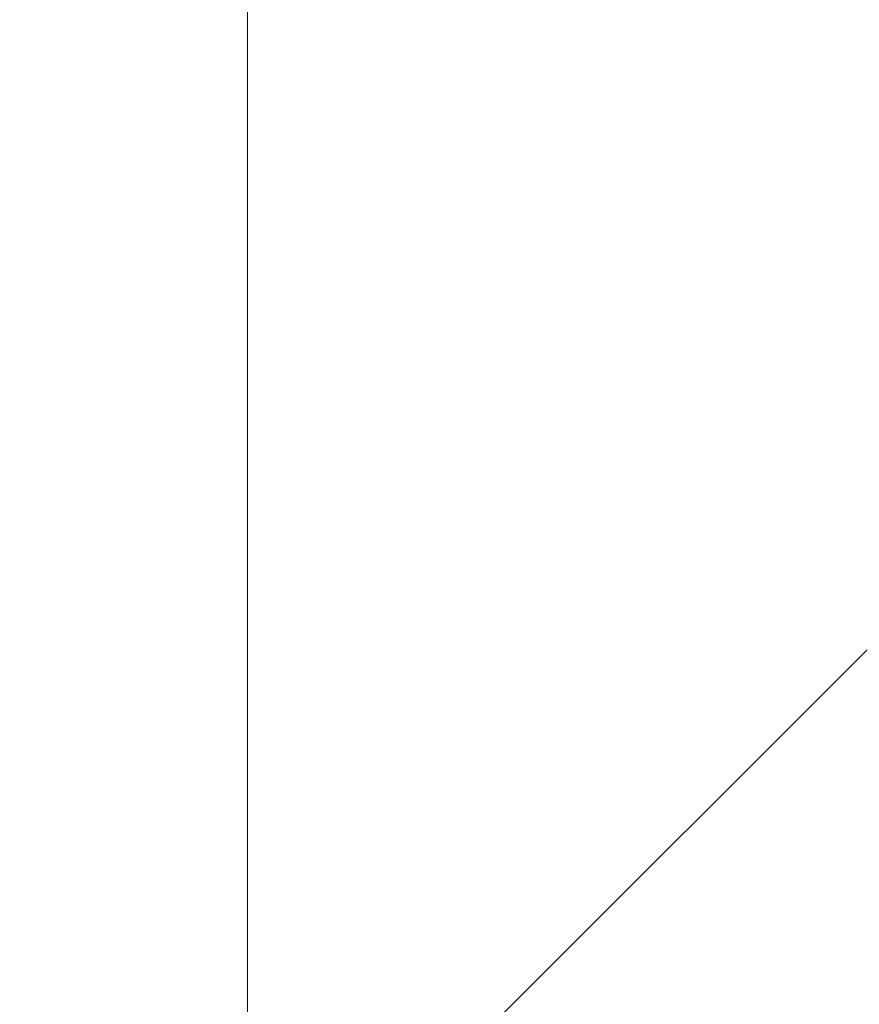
# Model space of a CAD drawing. Extents: x -620 to 300, y 62 to 1162.
# Tile 174 of 256: x 175.58 to 176.323, y 827.529 to 828.401. Entities that reach past the tile are written whole.
import ezdxf
from ezdxf.lldxf.tags import DXFTag

# ---------------------------------------------------------------- set-up
doc = ezdxf.new("R2010")
doc.units = 0
doc.layers.get('0').update_dxf_attribs({"lineweight": 13})
doc.layers.add('E_Detail_Beschriftung', color=7, linetype='Continuous', lineweight=13, true_color=0x009900)
doc.layers.add('E_Detail_Wandschraffur', color=7, linetype='Continuous', lineweight=5, true_color=0xc0c0c0)
doc.layers.add('E_Detail_Linie_Text_Bem', color=7, linetype='Continuous', lineweight=13)
doc.styles.get("Standard").update_dxf_attribs({"font": 'ARIALN.TTF'})
tags = doc.linetypes.add('fein_strichliert', pattern=[4, 1, -2, 1]).pattern_tags.tags
tags[8:9] = [DXFTag(74, 4), DXFTag(75, 0), DXFTag(340, '0'), DXFTag(46, 0.0), DXFTag(50, 0.0), DXFTag(44, 0.0), DXFTag(45, 0.0)]
tags[6:7] = [DXFTag(74, 4), DXFTag(75, 0), DXFTag(340, '0'), DXFTag(46, 0.0), DXFTag(50, 0.0), DXFTag(44, 0.0), DXFTag(45, 0.0)]
tags[4:5] = [DXFTag(74, 4), DXFTag(75, 0), DXFTag(340, '0'), DXFTag(46, 0.0), DXFTag(50, 0.0), DXFTag(44, 0.0), DXFTag(45, 0.0)]

# ---------------------------------------------------------------- blocks, each defined once
blk = doc.blocks.new('Referenz-A06G955K8I')
at = {"layer": 'E_Detail_Linie_Text_Bem', "linetype": 'Continuous', "ltscale": 0.13}
blk.add_line((175.78162, 817.92651), (175.78162, 829.72651), dxfattribs=at)
at = {"layer": 'E_Detail_Wandschraffur', "linetype": 'fein_strichliert', "ltscale": 0.13}
blk.add_line((175.78162, 827.29479), (176.87478, 828.38795), dxfattribs=at)
at = {"layer": 'E_Detail_Beschriftung', "linetype": 'Continuous', "ltscale": 0.13, "insert": (169.85294, 828.23526), "char_height": 1.4, "attachment_point": 1}
blk.add_mtext('{\\fArial Narrow;Endtülle}', dxfattribs=at)

msp = doc.modelspace()

# ---------------------------------------------------------------- block references
at = {"color": 8, "lineweight": 25, "ltscale": 0.25, "true_color": 0x808080}
msp.add_blockref('Referenz-A06G955K8I', (0, 0), dxfattribs=at)

doc.saveas('drawing.dxf')
